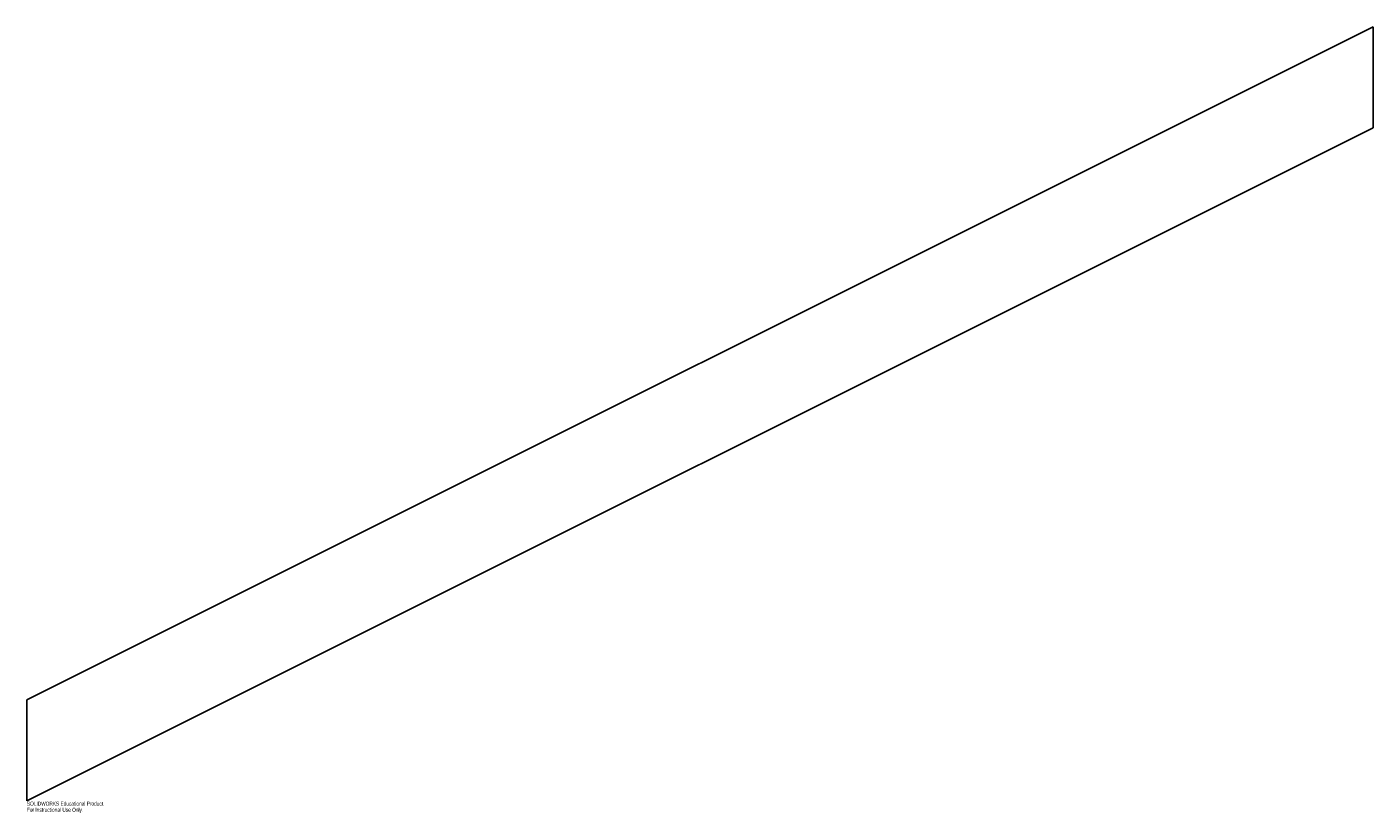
# Model space of a CAD drawing. Header units: millimetres. Extents: x 0 to 1600, y -15 to 920.
import ezdxf

# ---------------------------------------------------------------- set-up
doc = ezdxf.new("R2010")
doc.units = ezdxf.units.MM
doc.layers.add('CORTE', color=7, linetype='Continuous')
doc.layers.add('INFORMACION_NO_CORTE', color=8, linetype='Continuous')
doc.styles.add('SLDTEXTSTYLE0', font='TXT', dxfattribs={"width": 0.7})

msp = doc.modelspace()

# ---------------------------------------------------------------- linework, layer by layer
at = {"layer": 'CORTE', "color": 7, "linetype": 'Continuous', "lineweight": 25}
for p, q in [((1600, 920), (0, 120)), ((1600, 800), (1600, 920)), ((0, 0), (1600, 800)), ((0, 120), (0, 0))]:
    msp.add_line(p, q, dxfattribs=at)

# ---------------------------------------------------------------- texts
at = {"layer": 'INFORMACION_NO_CORTE', "color": 7, "linetype": 'Continuous', "char_height": 4.834, "attachment_point": 1, "style": 'SLDTEXTSTYLE0'}
for s, insert in [('SOLIDWORKS Educational Product.', (0, -1)), ('For Instructional Use Only.', (0, -8.3))]:
    msp.add_mtext(s, dxfattribs=dict(at, insert=insert))

doc.saveas('drawing.dxf')
